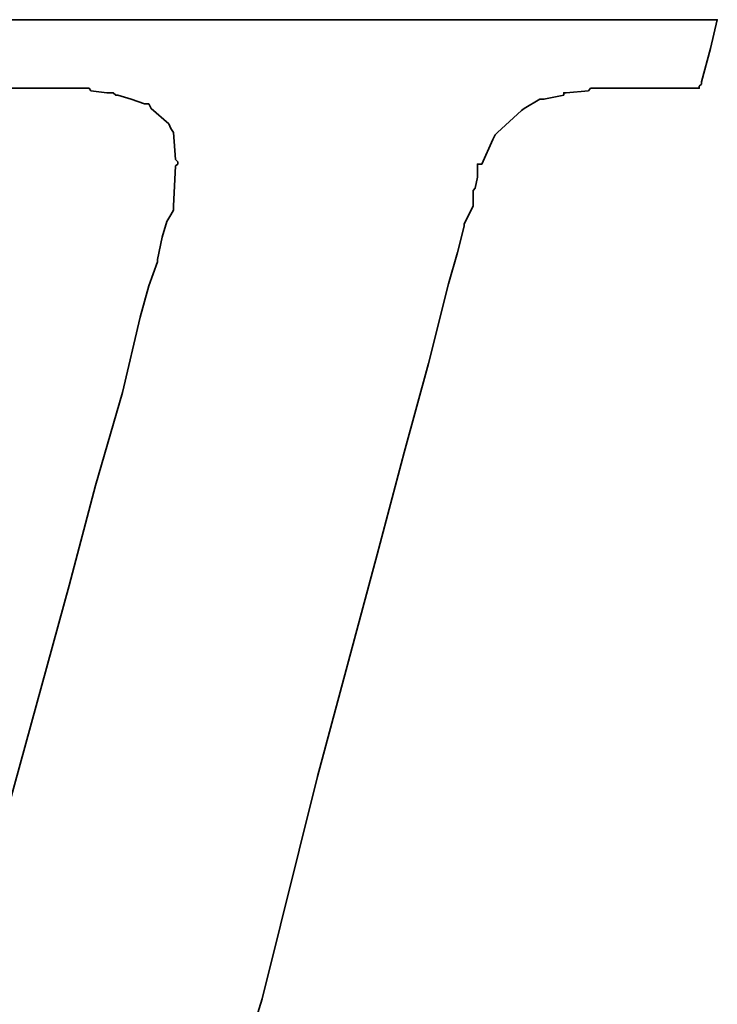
# Model space of a CAD drawing. Extents: x -178 to 287, y 74 to 351.
# Tile 31 of 48: x 210.87 to 211.99, y 143.5 to 145.07. Entities that reach past the tile are written whole.
import ezdxf

# ---------------------------------------------------------------- set-up
doc = ezdxf.new("R2010")
doc.units = 0
doc.header["$LTSCALE"] = 3
doc.header["$MEASUREMENT"] = 0
doc.layers.add('DIM', color=4, linetype='CONTINUOUS')
doc.layers.add('layer 1', color=7, linetype='CONTINUOUS')

# ---------------------------------------------------------------- blocks, each defined once
blk = doc.blocks.new('TBI MOTION logo(完整正式版)')
at = {"layer": 'layer 1', "color": 22, "lineweight": 35}
blk.add_open_spline([(-40.59125, -7.943749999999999), (-40.59125, -7.943749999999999), (-40.97375, -7.943749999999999), (-40.97375, -7.943749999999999), (-40.97375, -7.943749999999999), (-40.97375, -7.943749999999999), (-41.38125, -7.943749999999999), (-41.38125, -7.943749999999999), (-41.38125, -7.943749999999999), (-41.38125, -7.943749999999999), (-41.54874999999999, -7.943749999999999), (-41.54874999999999, -7.943749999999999), (-41.54874999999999, -7.943749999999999), (-41.54874999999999, -7.943749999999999), (-41.59875, -7.943749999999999), (-41.59875, -7.943749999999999), (-41.59875, -7.943749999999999), (-41.59875, -7.943749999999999), (-41.88374999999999, -7.943749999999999), (-41.88374999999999, -7.943749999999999), (-41.88374999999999, -7.943749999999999), (-41.88374999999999, -7.943749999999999), (-41.90875, -7.91875), (-41.90875, -7.91875), (-41.90875, -7.91875), (-41.90875, -7.91875), (-42.19875, -7.871249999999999), (-42.19875, -7.871249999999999), (-42.19875, -7.871249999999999), (-42.19875, -7.871249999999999), (-42.43875, -7.82375), (-42.43875, -7.82375), (-42.43875, -7.82375), (-42.43875, -7.82375), (-42.45875, -7.82375), (-42.45875, -7.82375), (-42.45875, -7.82375), (-42.45875, -7.82375), (-42.48624999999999, -7.82375), (-42.48624999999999, -7.82375), (-42.48624999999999, -7.82375), (-42.48624999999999, -7.82375), (-42.67625, -7.723749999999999), (-42.67625, -7.723749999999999), (-42.67625, -7.723749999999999), (-42.67625, -7.723749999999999), (-42.70125, -7.70375), (-42.70125, -7.70375), (-42.70125, -7.70375), (-42.70125, -7.70375), (-42.72375, -7.678749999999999), (-42.72375, -7.678749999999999), (-42.72375, -7.678749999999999), (-42.72375, -7.678749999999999), (-42.86875, -7.488749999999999), (-42.86875, -7.488749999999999), (-42.86875, -7.488749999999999), (-42.86875, -7.488749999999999), (-42.89374999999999, -7.438749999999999), (-42.89374999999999, -7.438749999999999), (-42.89374999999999, -7.438749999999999), (-42.89374999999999, -7.438749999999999), (-42.91875, -7.388749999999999), (-42.91875, -7.388749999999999), (-42.91875, -7.388749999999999), (-42.91875, -7.388749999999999), (-42.93874999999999, -7.12875), (-42.93874999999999, -7.12875), (-42.93874999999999, -7.12875), (-42.93874999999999, -7.12875), (-42.96375, -7.103749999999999), (-42.96375, -7.103749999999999), (-42.96375, -7.103749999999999), (-42.96375, -7.103749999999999), (-42.96375, -7.053749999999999), (-42.96375, -7.053749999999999), (-42.96375, -7.053749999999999), (-42.96375, -7.053749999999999), (-42.96375, -7.00875), (-42.96375, -7.00875), (-42.96375, -7.00875), (-42.96375, -7.00875), (-42.91875, -6.69625), (-42.91875, -6.69625), (-42.91875, -6.69625), (-42.91875, -6.69625), (-42.91875, -6.62375), (-42.91875, -6.62375), (-42.91875, -6.62375), (-42.91875, -6.62375), (-42.91875, -6.59625), (-42.91875, -6.59625), (-42.91875, -6.59625), (-42.91875, -6.59625), (-42.91875, -6.57375), (-42.91875, -6.57375), (-42.91875, -6.57375), (-42.91875, -6.57375), (-42.91875, -6.528749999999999), (-42.91875, -6.528749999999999), (-42.91875, -6.528749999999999), (-42.91875, -6.528749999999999), (-42.89374999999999, -6.50375), (-42.89374999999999, -6.50375), (-42.89374999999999, -6.50375), (-42.89374999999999, -6.50375), (-42.84374999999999, -6.38375), (-42.84374999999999, -6.38375), (-42.84374999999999, -6.38375), (-42.84374999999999, -6.38375), (-42.84374999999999, -6.358749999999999), (-42.84374999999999, -6.358749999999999), (-42.84374999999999, -6.358749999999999), (-42.84374999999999, -6.358749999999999), (-42.74625, -6.143749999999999), (-42.74625, -6.143749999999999), (-42.74625, -6.143749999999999), (-42.74625, -6.143749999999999), (-42.70125, -5.853749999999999), (-42.70125, -5.853749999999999), (-42.70125, -5.853749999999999), (-42.70125, -5.853749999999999), (-42.60374999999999, -5.47125), (-42.60374999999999, -5.47125), (-42.60374999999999, -5.47125), (-42.60374999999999, -5.47125), (-42.60374999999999, -5.44875), (-42.60374999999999, -5.44875), (-42.60374999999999, -5.44875), (-42.60374999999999, -5.44875), (-42.38875, -4.678749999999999), (-42.38875, -4.678749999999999), (-42.38875, -4.678749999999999), (-42.38875, -4.678749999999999), (-42.36375, -4.653749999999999), (-42.36375, -4.653749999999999), (-42.36375, -4.653749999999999), (-42.36375, -4.653749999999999), (-42.12375, -3.69625), (-42.12375, -3.69625), (-42.12375, -3.69625), (-42.12375, -3.69625), (-42.12375, -3.67374), (-42.12375, -3.67374), (-42.12375, -3.67374), (-42.12375, -3.67374), (-41.78875, -2.593739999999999), (-41.78875, -2.593739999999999), (-41.78875, -2.593739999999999), (-41.78875, -2.593739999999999), (-41.18875, -0.19375), (-41.18875, -0.19375), (-41.18875, -0.19375), (-41.18875, -0.19375), (-40.54375, 2.20624), (-40.54375, 2.20624), (-40.54375, 2.20624), (-40.54375, 2.20624), (-40.25374999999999, 3.308749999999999), (-40.25374999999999, 3.308749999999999), (-40.25374999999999, 3.308749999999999), (-40.25374999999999, 3.308749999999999), (-39.98875, 4.27125), (-39.98875, 4.27125), (-39.98875, 4.27125), (-39.98875, 4.27125), (-39.77375, 5.131249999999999), (-39.77375, 5.131249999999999), (-39.77375, 5.131249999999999), (-39.77375, 5.131249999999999), (-39.67875, 5.47125), (-39.67875, 5.47125), (-39.67875, 5.47125), (-39.67875, 5.47125), (-39.60375, 5.756249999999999), (-39.60375, 5.756249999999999), (-39.60375, 5.756249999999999), (-39.60375, 5.756249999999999), (-39.60375, 5.78125), (-39.60375, 5.78125), (-39.60375, 5.78125), (-39.60375, 5.78125), (-39.50875, 5.97125), (-39.50875, 5.97125), (-39.50875, 5.97125), (-39.50875, 5.97125), (-39.50875, 6.138749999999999), (-39.50875, 6.138749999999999), (-39.50875, 6.138749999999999), (-39.50875, 6.138749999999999), (-39.48625, 6.166249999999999), (-39.48625, 6.166249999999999), (-39.48625, 6.166249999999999), (-39.48625, 6.166249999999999), (-39.46125, 6.286249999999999), (-39.46125, 6.286249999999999), (-39.46125, 6.286249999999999), (-39.46125, 6.286249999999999), (-39.46125, 6.426249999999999), (-39.46125, 6.426249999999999), (-39.46125, 6.426249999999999), (-39.46125, 6.426249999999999), (-39.41375, 6.426249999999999), (-39.41375, 6.426249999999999), (-39.41375, 6.426249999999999), (-39.41375, 6.426249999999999), (-39.29375, 6.69125), (-39.29375, 6.69125), (-39.29375, 6.69125), (-39.29375, 6.69125), (-39.26875, 6.741249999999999), (-39.26875, 6.741249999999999), (-39.26875, 6.741249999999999), (-39.26875, 6.741249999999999), (-39.24375, 6.76625), (-39.24375, 6.76625), (-39.24375, 6.76625), (-39.24375, 6.76625), (-38.98375, 7.006239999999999), (-38.98375, 7.006239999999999), (-38.98375, 7.006239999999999), (-38.98375, 7.006239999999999), (-38.95625, 7.026239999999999), (-38.95625, 7.026239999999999), (-38.95625, 7.026239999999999), (-38.95625, 7.026239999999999), (-38.78875, 7.126239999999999), (-38.78875, 7.126239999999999), (-38.78875, 7.126239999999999), (-38.78875, 7.126239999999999), (-38.76375, 7.126239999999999), (-38.76375, 7.126239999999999), (-38.76375, 7.126239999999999), (-38.76375, 7.126239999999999), (-38.74375, 7.126239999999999), (-38.74375, 7.126239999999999), (-38.74375, 7.126239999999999), (-38.74375, 7.126239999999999), (-38.52875, 7.171249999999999), (-38.52875, 7.171249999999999), (-38.52875, 7.171249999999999), (-38.52875, 7.171249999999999), (-38.52875, 7.196239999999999), (-38.52875, 7.196239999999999), (-38.52875, 7.196239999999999), (-38.52875, 7.196239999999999), (-38.50375, 7.196239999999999), (-38.50375, 7.196239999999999), (-38.50375, 7.196239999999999), (-38.50375, 7.196239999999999), (-38.26125, 7.21875), (-38.26125, 7.21875), (-38.26125, 7.21875), (-38.26125, 7.21875), (-38.23875000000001, 7.246239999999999), (-38.23875000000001, 7.246239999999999), (-38.23875000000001, 7.246239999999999), (-38.23875000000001, 7.246239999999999), (-38.21625, 7.246239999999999), (-38.21625, 7.246239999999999), (-38.21625, 7.246239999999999), (-38.21625, 7.246239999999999), (-38.18875, 7.246239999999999), (-38.18875, 7.246239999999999), (-38.18875, 7.246239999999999), (-38.18875, 7.246239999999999), (-37.90375, 7.246239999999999), (-37.90375, 7.246239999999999), (-37.90375, 7.246239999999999), (-37.90375, 7.246239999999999), (-37.85375, 7.246239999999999), (-37.85375, 7.246239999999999), (-37.85375, 7.246239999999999), (-37.85375, 7.246239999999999), (-37.75875, 7.246239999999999), (-37.75875, 7.246239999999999), (-37.75875, 7.246239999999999), (-37.75875, 7.246239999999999), (-37.42375, 7.246239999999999), (-37.42375, 7.246239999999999), (-37.42375, 7.246239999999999), (-37.42375, 7.246239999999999), (-37.08875, 7.246239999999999), (-37.08875, 7.246239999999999), (-37.08875, 7.246239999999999), (-37.08875, 7.246239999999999), (-37.06375, 7.246239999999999), (-37.06375, 7.246239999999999), (-37.06375, 7.246239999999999), (-37.06375, 7.246239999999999), (-37.06375, 7.266239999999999), (-37.06375, 7.266239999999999), (-37.06375, 7.266239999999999), (-37.06375, 7.266239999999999), (-37.03875, 7.291249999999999), (-37.03875, 7.291249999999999), (-37.03875, 7.291249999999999), (-37.03875, 7.291249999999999), (-37.03875, 7.31625), (-37.03875, 7.31625), (-37.03875, 7.31625), (-37.03875, 7.31625), (-36.94125, 7.676249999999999), (-36.94125, 7.676249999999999), (-36.94125, 7.676249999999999), (-36.94125, 7.676249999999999), (-36.86875, 7.98625), (-36.86875, 7.98625), (-36.86875, 7.98625), (-36.86875, 7.98625), (-36.98875000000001, 7.98625), (-36.98875000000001, 7.98625), (-36.98875000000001, 7.98625), (-36.98875000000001, 7.98625), (-37.42375, 7.98625), (-37.42375, 7.98625), (-37.42375, 7.98625), (-37.42375, 7.98625), (-37.94875, 7.98625), (-37.94875, 7.98625), (-37.94875, 7.98625), (-37.94875, 7.98625), (-38.57375, 7.98625), (-38.57375, 7.98625), (-38.57375, 7.98625), (-38.57375, 7.98625), (-39.29375, 7.98625), (-39.29375, 7.98625), (-39.29375, 7.98625), (-39.29375, 7.98625), (-40.82875, 7.98625), (-40.82875, 7.98625), (-40.82875, 7.98625), (-40.82875, 7.98625), (-42.36375, 7.98625), (-42.36375, 7.98625), (-42.36375, 7.98625), (-42.36375, 7.98625), (-43.08375, 7.98625), (-43.08375, 7.98625), (-43.08375, 7.98625), (-43.08375, 7.98625), (-43.70875, 7.98625), (-43.70875, 7.98625), (-43.70875, 7.98625), (-43.70875, 7.98625), (-44.23375, 7.98625), (-44.23375, 7.98625), (-44.23375, 7.98625), (-44.23375, 7.98625), (-44.66875, 7.98625), (-44.66875, 7.98625), (-44.66875, 7.98625), (-44.66875, 7.98625), (-44.88375, 7.98625), (-44.88375, 7.98625), (-44.88375, 7.98625), (-44.88375, 7.98625), (-44.90874999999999, 7.94125), (-44.90874999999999, 7.94125), (-44.90874999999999, 7.94125), (-44.90874999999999, 7.94125), (-44.90874999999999, 7.916249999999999), (-44.90874999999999, 7.916249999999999), (-44.90874999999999, 7.916249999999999), (-44.90874999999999, 7.916249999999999), (-45.00375, 7.55625), (-45.00375, 7.55625), (-45.00375, 7.55625), (-45.00375, 7.55625), (-45.05374999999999, 7.246239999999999), (-45.05374999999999, 7.246239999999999), (-45.05374999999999, 7.246239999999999), (-45.05374999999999, 7.246239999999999), (-44.61875, 7.246239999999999), (-44.61875, 7.246239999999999), (-44.61875, 7.246239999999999), (-44.61875, 7.246239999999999), (-44.11375, 7.246239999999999), (-44.11375, 7.246239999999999), (-44.11375, 7.246239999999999), (-44.11375, 7.246239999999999), (-43.99375, 7.246239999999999), (-43.99375, 7.246239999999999), (-43.99375, 7.246239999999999), (-43.99375, 7.246239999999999), (-43.94625, 7.246239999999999), (-43.94625, 7.246239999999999), (-43.94625, 7.246239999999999), (-43.94625, 7.246239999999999), (-43.92374, 7.246239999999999), (-43.92374, 7.246239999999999), (-43.92374, 7.246239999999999), (-43.92374, 7.246239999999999), (-43.65874999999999, 7.246239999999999), (-43.65874999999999, 7.246239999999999), (-43.65874999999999, 7.246239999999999), (-43.65874999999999, 7.246239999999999), (-43.63875, 7.21875), (-43.63875, 7.21875), (-43.63875, 7.21875), (-43.63875, 7.21875), (-43.46874999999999, 7.196239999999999), (-43.46874999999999, 7.196239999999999), (-43.46874999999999, 7.196239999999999), (-43.46874999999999, 7.196239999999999), (-43.39875, 7.196239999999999), (-43.39875, 7.196239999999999), (-43.39875, 7.196239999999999), (-43.39875, 7.196239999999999), (-43.37125, 7.171249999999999), (-43.37125, 7.171249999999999), (-43.37125, 7.171249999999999), (-43.37125, 7.171249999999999), (-43.34875, 7.171249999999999), (-43.34875, 7.171249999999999), (-43.34875, 7.171249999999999), (-43.34875, 7.171249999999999), (-43.20375, 7.126239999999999), (-43.20375, 7.126239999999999), (-43.20375, 7.126239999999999), (-43.20375, 7.126239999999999), (-43.05875, 7.076239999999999), (-43.05875, 7.076239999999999), (-43.05875, 7.076239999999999), (-43.05875, 7.076239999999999), (-43.01375, 7.076239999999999), (-43.01375, 7.076239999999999), (-43.01375, 7.076239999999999), (-43.01375, 7.076239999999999), (-42.98875, 7.026239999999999), (-42.98875, 7.026239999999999), (-42.98875, 7.026239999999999), (-42.98875, 7.026239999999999), (-42.79874999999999, 6.86125), (-42.79874999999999, 6.86125), (-42.79874999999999, 6.86125), (-42.79874999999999, 6.86125), (-42.77375, 6.81125), (-42.77375, 6.81125), (-42.77375, 6.81125), (-42.77375, 6.81125), (-42.74625, 6.76625), (-42.74625, 6.76625), (-42.74625, 6.76625), (-42.74625, 6.76625), (-42.72375, 6.47625), (-42.72375, 6.47625), (-42.72375, 6.47625), (-42.72375, 6.47625), (-42.70125, 6.45124), (-42.70125, 6.45124), (-42.70125, 6.45124), (-42.70125, 6.45124), (-42.70125, 6.426249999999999), (-42.70125, 6.426249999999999), (-42.70125, 6.426249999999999), (-42.70125, 6.426249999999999), (-42.72375, 6.40625), (-42.72375, 6.40625), (-42.72375, 6.40625), (-42.72375, 6.40625), (-42.74625, 5.97125), (-42.74625, 5.97125), (-42.74625, 5.97125), (-42.74625, 5.97125), (-42.74625, 5.94625), (-42.74625, 5.94625), (-42.74625, 5.94625), (-42.74625, 5.94625), (-42.74625, 5.926249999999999), (-42.74625, 5.926249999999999), (-42.74625, 5.926249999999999), (-42.74625, 5.926249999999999), (-42.77375, 5.876249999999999), (-42.77375, 5.876249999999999), (-42.77375, 5.876249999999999), (-42.77375, 5.876249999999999), (-42.81875, 5.80625), (-42.81875, 5.80625), (-42.81875, 5.80625), (-42.81875, 5.80625), (-42.86875, 5.63625), (-42.86875, 5.63625), (-42.86875, 5.63625), (-42.86875, 5.63625), (-42.91875, 5.39625), (-42.91875, 5.39625), (-42.91875, 5.39625), (-42.91875, 5.39625), (-42.91875, 5.37124), (-42.91875, 5.37124), (-42.91875, 5.37124), (-42.91875, 5.37124), (-43.01375, 5.10874), (-43.01375, 5.10874), (-43.01375, 5.10874), (-43.01375, 5.10874), (-43.10875, 4.771239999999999), (-43.10875, 4.771239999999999), (-43.10875, 4.771239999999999), (-43.10875, 4.771239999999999), (-43.29875, 3.956249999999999), (-43.29875, 3.956249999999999), (-43.29875, 3.956249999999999), (-43.29875, 3.956249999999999), (-43.58875, 2.951249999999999), (-43.58875, 2.951249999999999), (-43.58875, 2.951249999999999), (-43.58875, 2.951249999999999), (-43.87375, 1.87125), (-43.87375, 1.87125), (-43.87375, 1.87125), (-43.87375, 1.87125), (-44.52625, -0.50374), (-44.52625, -0.50374), (-44.52625, -0.50374), (-44.52625, -0.50374), (-45.14874999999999, -2.853749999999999), (-45.14874999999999, -2.853749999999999), (-45.14874999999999, -2.853749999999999), (-45.14874999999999, -2.853749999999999), (-45.43375, -3.95875), (-45.43375, -3.95875), (-45.43375, -3.95875), (-45.43375, -3.95875), (-45.69874999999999, -4.96875), (-45.69874999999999, -4.96875), (-45.69874999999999, -4.96875), (-45.69874999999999, -4.96875), (-45.91375, -5.78375), (-45.91375, -5.78375), (-45.91375, -5.78375), (-45.91375, -5.78375), (-46.01374999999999, -6.11875), (-46.01374999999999, -6.11875), (-46.01374999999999, -6.11875), (-46.01374999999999, -6.11875), (-46.01374999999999, -6.143749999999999), (-46.01374999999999, -6.143749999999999), (-46.01374999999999, -6.143749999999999), (-46.01374999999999, -6.143749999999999), (-46.10875, -6.40875), (-46.10875, -6.40875), (-46.10875, -6.40875), (-46.10875, -6.40875), (-46.15375, -6.648749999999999), (-46.15375, -6.648749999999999), (-46.15375, -6.648749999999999), (-46.15375, -6.648749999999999), (-46.20375, -6.83875), (-46.20375, -6.83875), (-46.20375, -6.83875), (-46.20375, -6.83875), (-46.22874999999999, -6.933749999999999), (-46.22874999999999, -6.933749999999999), (-46.22874999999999, -6.933749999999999), (-46.22874999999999, -6.933749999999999), (-46.22874999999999, -7.07875), (-46.22874999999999, -7.07875), (-46.22874999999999, -7.07875), (-46.22874999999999, -7.07875), (-46.27374999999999, -7.07875), (-46.27374999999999, -7.07875), (-46.27374999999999, -7.07875), (-46.27374999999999, -7.07875), (-46.39375, -7.34375), (-46.39375, -7.34375), (-46.39375, -7.34375), (-46.39375, -7.34375), (-46.39375, -7.36875), (-46.39375, -7.36875), (-46.39375, -7.36875), (-46.39375, -7.36875), (-46.42125, -7.388749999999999), (-46.42125, -7.388749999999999), (-46.42125, -7.388749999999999), (-46.42125, -7.388749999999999), (-46.68375, -7.678749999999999), (-46.68375, -7.678749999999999), (-46.68375, -7.678749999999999), (-46.68375, -7.678749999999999), (-46.70875, -7.70375), (-46.70875, -7.70375), (-46.70875, -7.70375), (-46.70875, -7.70375), (-46.75374999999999, -7.723749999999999), (-46.75374999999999, -7.723749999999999), (-46.75374999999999, -7.723749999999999), (-46.75374999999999, -7.723749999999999), (-47.08874999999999, -7.871249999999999), (-47.08874999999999, -7.871249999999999), (-47.08874999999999, -7.871249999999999), (-47.08874999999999, -7.871249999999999), (-47.11625, -7.871249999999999), (-47.11625, -7.871249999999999), (-47.11625, -7.871249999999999), (-47.11625, -7.871249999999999), (-47.13875, -7.893749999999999), (-47.13875, -7.893749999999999), (-47.13875, -7.893749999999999), (-47.13875, -7.893749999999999), (-47.56874999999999, -7.91875), (-47.56874999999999, -7.91875), (-47.56874999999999, -7.91875), (-47.56874999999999, -7.91875), (-47.59624999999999, -7.943749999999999), (-47.59624999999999, -7.943749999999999), (-47.59624999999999, -7.943749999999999), (-47.59624999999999, -7.943749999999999), (-47.64375, -7.943749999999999), (-47.64375, -7.943749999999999), (-47.64375, -7.943749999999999), (-47.64375, -7.943749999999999), (-47.73625, -7.943749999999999), (-47.73625, -7.943749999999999), (-47.73625, -7.943749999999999), (-47.73625, -7.943749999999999), (-48.07375, -7.943749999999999), (-48.07375, -7.943749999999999), (-48.07375, -7.943749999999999), (-48.07375, -7.943749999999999), (-48.36125, -7.943749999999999), (-48.36125, -7.943749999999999), (-48.36125, -7.943749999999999), (-48.36125, -7.943749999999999), (-48.36125, -7.966249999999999), (-48.36125, -7.966249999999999), (-48.36125, -7.966249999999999), (-48.36125, -7.966249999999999), (-48.36125, -7.991249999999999), (-48.36125, -7.991249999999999), (-48.36125, -7.991249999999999), (-48.36125, -7.991249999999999), (-48.38875, -8.013749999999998), (-48.38875, -8.013749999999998), (-48.38875, -8.013749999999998), (-48.38875, -8.013749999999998), (-48.50875, -8.34875), (-48.50875, -8.34875), (-48.50875, -8.34875), (-48.50875, -8.34875), (-48.55375, -8.68625), (-48.55375, -8.68625), (-48.55375, -8.68625), (-48.55375, -8.68625), (-48.45875, -8.68625), (-48.45875, -8.68625), (-48.45875, -8.68625), (-48.45875, -8.68625), (-48.07375, -8.68625), (-48.07375, -8.68625), (-48.07375, -8.68625), (-48.07375, -8.68625), (-47.52374999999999, -8.68625), (-47.52374999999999, -8.68625), (-47.52374999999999, -8.68625), (-47.52374999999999, -8.68625), (-46.92375, -8.68625), (-46.92375, -8.68625), (-46.92375, -8.68625), (-46.92375, -8.68625), (-46.25375, -8.68625), (-46.25375, -8.68625), (-46.25375, -8.68625), (-46.25375, -8.68625), (-46.20375, -8.68625), (-46.20375, -8.68625), (-46.20375, -8.68625), (-46.20375, -8.68625), (-44.71375, -8.68625), (-44.71375, -8.68625), (-44.71375, -8.68625), (-44.71375, -8.68625), (-43.22874999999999, -8.68625), (-43.22874999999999, -8.68625), (-43.22874999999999, -8.68625), (-43.22874999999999, -8.68625), (-42.55875, -8.68625), (-42.55875, -8.68625), (-42.55875, -8.68625), (-42.55875, -8.68625), (-42.50874999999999, -8.68625), (-42.50874999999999, -8.68625), (-42.50874999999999, -8.68625), (-42.50874999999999, -8.68625), (-41.93375, -8.68625), (-41.93375, -8.68625), (-41.93375, -8.68625), (-41.93375, -8.68625), (-41.38125, -8.68625), (-41.38125, -8.68625), (-41.38125, -8.68625), (-41.38125, -8.68625), (-40.97375, -8.68625), (-40.97375, -8.68625), (-40.97375, -8.68625), (-40.97375, -8.68625), (-40.78125, -8.68625), (-40.78125, -8.68625), (-40.78125, -8.68625), (-40.78125, -8.68625), (-40.78125, -8.638749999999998), (-40.78125, -8.638749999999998), (-40.78125, -8.638749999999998), (-40.78125, -8.638749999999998), (-40.75874999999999, -8.638749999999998), (-40.75874999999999, -8.638749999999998), (-40.75874999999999, -8.638749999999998), (-40.75874999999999, -8.638749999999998), (-40.66374999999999, -8.27875), (-40.66374999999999, -8.27875), (-40.66374999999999, -8.27875), (-40.66374999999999, -8.27875), (-40.59125, -7.943749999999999), (-40.59125, -7.943749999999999)], degree=3, knots=[0, 0, 0, 0, 0.0055865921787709, 0.0055865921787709, 0.0055865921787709, 0.0055865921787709, 0.0111731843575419, 0.0111731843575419, 0.0111731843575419, 0.0111731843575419, 0.0167597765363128, 0.0167597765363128, 0.0167597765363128, 0.0167597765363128, 0.0223463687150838, 0.0223463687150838, 0.0223463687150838, 0.0223463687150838, 0.0279329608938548, 0.0279329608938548, 0.0279329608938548, 0.0279329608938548, 0.0335195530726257, 0.0335195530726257, 0.0335195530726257, 0.0335195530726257, 0.0391061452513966, 0.0391061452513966, 0.0391061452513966, 0.0391061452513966, 0.0446927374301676, 0.0446927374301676, 0.0446927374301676, 0.0446927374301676, 0.0502793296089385, 0.0502793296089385, 0.0502793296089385, 0.0502793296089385, 0.0558659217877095, 0.0558659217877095, 0.0558659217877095, 0.0558659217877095, 0.0614525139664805, 0.0614525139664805, 0.0614525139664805, 0.0614525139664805, 0.0670391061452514, 0.0670391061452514, 0.0670391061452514, 0.0670391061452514, 0.0726256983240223, 0.0726256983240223, 0.0726256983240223, 0.0726256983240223, 0.0782122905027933, 0.0782122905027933, 0.0782122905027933, 0.0782122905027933, 0.0837988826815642, 0.0837988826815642, 0.0837988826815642, 0.0837988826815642, 0.0893854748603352, 0.0893854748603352, 0.0893854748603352, 0.0893854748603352, 0.0949720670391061, 0.0949720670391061, 0.0949720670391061, 0.0949720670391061, 0.1005586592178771, 0.1005586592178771, 0.1005586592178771, 0.1005586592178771, 0.106145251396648, 0.106145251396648, 0.106145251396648, 0.106145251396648, 0.1117318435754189, 0.1117318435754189, 0.1117318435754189, 0.1117318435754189, 0.1173184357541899, 0.1173184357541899, 0.1173184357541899, 0.1173184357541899, 0.1229050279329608, 0.1229050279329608, 0.1229050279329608, 0.1229050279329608, 0.1284916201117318, 0.1284916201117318, 0.1284916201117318, 0.1284916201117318, 0.1340782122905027, 0.1340782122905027, 0.1340782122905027, 0.1340782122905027, 0.1396648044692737, 0.1396648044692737, 0.1396648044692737, 0.1396648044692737, 0.1452513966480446, 0.1452513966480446, 0.1452513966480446, 0.1452513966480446, 0.1508379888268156, 0.1508379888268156, 0.1508379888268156, 0.1508379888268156, 0.1564245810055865, 0.1564245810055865, 0.1564245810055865, 0.1564245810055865, 0.1620111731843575, 0.1620111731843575, 0.1620111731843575, 0.1620111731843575, 0.1675977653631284, 0.1675977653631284, 0.1675977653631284, 0.1675977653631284, 0.1731843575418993, 0.1731843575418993, 0.1731843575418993, 0.1731843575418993, 0.1787709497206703, 0.1787709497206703, 0.1787709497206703, 0.1787709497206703, 0.1843575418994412, 0.1843575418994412, 0.1843575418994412, 0.1843575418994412, 0.1899441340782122, 0.1899441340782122, 0.1899441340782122, 0.1899441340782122, 0.1955307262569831, 0.1955307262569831, 0.1955307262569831, 0.1955307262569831, 0.2011173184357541, 0.2011173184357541, 0.2011173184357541, 0.2011173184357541, 0.206703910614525, 0.206703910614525, 0.206703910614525, 0.206703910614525, 0.2122905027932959, 0.2122905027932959, 0.2122905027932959, 0.2122905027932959, 0.2178770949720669, 0.2178770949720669, 0.2178770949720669, 0.2178770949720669, 0.2234636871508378, 0.2234636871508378, 0.2234636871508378, 0.2234636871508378, 0.2290502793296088, 0.2290502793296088, 0.2290502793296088, 0.2290502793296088, 0.2346368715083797, 0.2346368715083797, 0.2346368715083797, 0.2346368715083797, 0.2402234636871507, 0.2402234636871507, 0.2402234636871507, 0.2402234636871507, 0.2458100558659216, 0.2458100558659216, 0.2458100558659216, 0.2458100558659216, 0.2513966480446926, 0.2513966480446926, 0.2513966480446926, 0.2513966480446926, 0.2569832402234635, 0.2569832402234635, 0.2569832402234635, 0.2569832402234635, 0.2625698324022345, 0.2625698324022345, 0.2625698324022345, 0.2625698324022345, 0.2681564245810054, 0.2681564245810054, 0.2681564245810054, 0.2681564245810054, 0.2737430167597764, 0.2737430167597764, 0.2737430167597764, 0.2737430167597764, 0.2793296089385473, 0.2793296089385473, 0.2793296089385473, 0.2793296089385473, 0.2849162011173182, 0.2849162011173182, 0.2849162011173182, 0.2849162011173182, 0.2905027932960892, 0.2905027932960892, 0.2905027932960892, 0.2905027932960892, 0.2960893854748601, 0.2960893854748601, 0.2960893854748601, 0.2960893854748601, 0.3016759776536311, 0.3016759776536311, 0.3016759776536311, 0.3016759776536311, 0.3072625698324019, 0.3072625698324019, 0.3072625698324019, 0.3072625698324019, 0.312849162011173, 0.312849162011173, 0.312849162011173, 0.312849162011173, 0.3184357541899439, 0.3184357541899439, 0.3184357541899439, 0.3184357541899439, 0.3240223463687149, 0.3240223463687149, 0.3240223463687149, 0.3240223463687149, 0.3296089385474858, 0.3296089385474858, 0.3296089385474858, 0.3296089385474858, 0.3351955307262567, 0.3351955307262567, 0.3351955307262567, 0.3351955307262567, 0.3407821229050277, 0.3407821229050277, 0.3407821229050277, 0.3407821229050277, 0.3463687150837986, 0.3463687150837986, 0.3463687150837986, 0.3463687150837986, 0.3519553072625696, 0.3519553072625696, 0.3519553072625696, 0.3519553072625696, 0.3575418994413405, 0.3575418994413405, 0.3575418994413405, 0.3575418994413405, 0.3631284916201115, 0.3631284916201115, 0.3631284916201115, 0.3631284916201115, 0.3687150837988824, 0.3687150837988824, 0.3687150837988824, 0.3687150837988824, 0.3743016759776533, 0.3743016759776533, 0.3743016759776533, 0.3743016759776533, 0.3798882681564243, 0.3798882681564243, 0.3798882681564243, 0.3798882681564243, 0.3854748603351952, 0.3854748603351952, 0.3854748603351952, 0.3854748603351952, 0.3910614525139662, 0.3910614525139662, 0.3910614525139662, 0.3910614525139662, 0.3966480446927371, 0.3966480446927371, 0.3966480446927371, 0.3966480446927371, 0.4022346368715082, 0.4022346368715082, 0.4022346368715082, 0.4022346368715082, 0.407821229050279, 0.407821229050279, 0.407821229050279, 0.407821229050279, 0.4134078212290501, 0.4134078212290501, 0.4134078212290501, 0.4134078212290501, 0.4189944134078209, 0.4189944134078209, 0.4189944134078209, 0.4189944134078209, 0.4245810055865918, 0.4245810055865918, 0.4245810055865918, 0.4245810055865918, 0.4301675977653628, 0.4301675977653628, 0.4301675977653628, 0.4301675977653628, 0.4357541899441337, 0.4357541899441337, 0.4357541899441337, 0.4357541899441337, 0.4413407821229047, 0.4413407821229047, 0.4413407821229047, 0.4413407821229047, 0.4469273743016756, 0.4469273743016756, 0.4469273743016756, 0.4469273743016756, 0.4525139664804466, 0.4525139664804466, 0.4525139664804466, 0.4525139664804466, 0.4581005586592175, 0.4581005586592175, 0.4581005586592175, 0.4581005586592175, 0.4636871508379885, 0.4636871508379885, 0.4636871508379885, 0.4636871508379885, 0.4692737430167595, 0.4692737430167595, 0.4692737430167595, 0.4692737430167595, 0.4748603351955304, 0.4748603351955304, 0.4748603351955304, 0.4748603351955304, 0.4804469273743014, 0.4804469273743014, 0.4804469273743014, 0.4804469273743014, 0.4860335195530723, 0.4860335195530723, 0.4860335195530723, 0.4860335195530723, 0.4916201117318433, 0.4916201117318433, 0.4916201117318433, 0.4916201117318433, 0.4972067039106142, 0.4972067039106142, 0.4972067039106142, 0.4972067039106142, 0.5027932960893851, 0.5027932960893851, 0.5027932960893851, 0.5027932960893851, 0.508379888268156, 0.508379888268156, 0.508379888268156, 0.508379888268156, 0.513966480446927, 0.513966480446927, 0.513966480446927, 0.513966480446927, 0.519553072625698, 0.519553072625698, 0.519553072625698, 0.519553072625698, 0.525139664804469, 0.525139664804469, 0.525139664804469, 0.525139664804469, 0.53072625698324, 0.53072625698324, 0.53072625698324, 0.53072625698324, 0.536312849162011, 0.536312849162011, 0.536312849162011, 0.536312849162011, 0.541899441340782, 0.541899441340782, 0.541899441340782, 0.541899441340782, 0.547486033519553, 0.547486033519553, 0.547486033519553, 0.547486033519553, 0.553072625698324, 0.553072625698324, 0.553072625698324, 0.553072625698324, 0.558659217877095, 0.558659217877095, 0.558659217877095, 0.558659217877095, 0.564245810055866, 0.564245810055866, 0.564245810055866, 0.564245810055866, 0.569832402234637, 0.569832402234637, 0.569832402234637, 0.569832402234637, 0.575418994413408, 0.575418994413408, 0.575418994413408, 0.575418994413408, 0.581005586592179, 0.581005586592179, 0.581005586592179, 0.581005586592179, 0.58659217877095, 0.58659217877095, 0.58659217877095, 0.58659217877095, 0.592178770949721, 0.592178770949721, 0.592178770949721, 0.592178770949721, 0.5977653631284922, 0.5977653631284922, 0.5977653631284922, 0.5977653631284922, 0.603351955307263, 0.603351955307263, 0.603351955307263, 0.603351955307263, 0.608938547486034, 0.608938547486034, 0.608938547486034, 0.608938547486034, 0.6145251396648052, 0.6145251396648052, 0.6145251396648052, 0.6145251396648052, 0.6201117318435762, 0.6201117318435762, 0.6201117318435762, 0.6201117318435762, 0.6256983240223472, 0.6256983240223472, 0.6256983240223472, 0.6256983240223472, 0.631284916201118, 0.631284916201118, 0.631284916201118, 0.631284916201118, 0.6368715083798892, 0.6368715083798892, 0.6368715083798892, 0.6368715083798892, 0.6424581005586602, 0.6424581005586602, 0.6424581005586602, 0.6424581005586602, 0.6480446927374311, 0.6480446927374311, 0.6480446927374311, 0.6480446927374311, 0.6536312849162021, 0.6536312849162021, 0.6536312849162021, 0.6536312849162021, 0.6592178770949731, 0.6592178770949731, 0.6592178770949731, 0.6592178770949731, 0.6648044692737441, 0.6648044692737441, 0.6648044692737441, 0.6648044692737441, 0.6703910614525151, 0.6703910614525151, 0.6703910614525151, 0.6703910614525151, 0.6759776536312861, 0.6759776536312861, 0.6759776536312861, 0.6759776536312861, 0.6815642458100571, 0.6815642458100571, 0.6815642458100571, 0.6815642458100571, 0.687150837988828, 0.687150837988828, 0.687150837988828, 0.687150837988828, 0.6927374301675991, 0.6927374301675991, 0.6927374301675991, 0.6927374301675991, 0.69832402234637, 0.69832402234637, 0.69832402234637, 0.69832402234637, 0.703910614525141, 0.703910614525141, 0.703910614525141, 0.703910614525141, 0.7094972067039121, 0.7094972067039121, 0.7094972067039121, 0.7094972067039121, 0.715083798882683, 0.715083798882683, 0.715083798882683, 0.715083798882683, 0.7206703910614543, 0.7206703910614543, 0.7206703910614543, 0.7206703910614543, 0.7262569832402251, 0.7262569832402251, 0.7262569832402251, 0.7262569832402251, 0.731843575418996, 0.731843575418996, 0.731843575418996, 0.731843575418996, 0.7374301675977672, 0.7374301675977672, 0.7374301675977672, 0.7374301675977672, 0.7430167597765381, 0.7430167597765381, 0.7430167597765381, 0.7430167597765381, 0.7486033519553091, 0.7486033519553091, 0.7486033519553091, 0.7486033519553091, 0.75418994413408, 0.75418994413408, 0.75418994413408, 0.75418994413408, 0.7597765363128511, 0.7597765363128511, 0.7597765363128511, 0.7597765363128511, 0.7653631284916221, 0.7653631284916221, 0.7653631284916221, 0.7653631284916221, 0.770949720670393, 0.770949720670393, 0.770949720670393, 0.770949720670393, 0.7765363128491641, 0.7765363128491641, 0.7765363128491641, 0.7765363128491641, 0.7821229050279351, 0.7821229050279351, 0.7821229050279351, 0.7821229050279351, 0.787709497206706, 0.787709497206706, 0.787709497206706, 0.787709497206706, 0.7932960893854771, 0.7932960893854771, 0.7932960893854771, 0.7932960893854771, 0.798882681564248, 0.798882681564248, 0.798882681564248, 0.798882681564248, 0.8044692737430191, 0.8044692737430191, 0.8044692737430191, 0.8044692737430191, 0.8100558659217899, 0.8100558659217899, 0.8100558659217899, 0.8100558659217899, 0.8156424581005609, 0.8156424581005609, 0.8156424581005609, 0.8156424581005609, 0.8212290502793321, 0.8212290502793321, 0.8212290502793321, 0.8212290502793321, 0.8268156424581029, 0.8268156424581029, 0.8268156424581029, 0.8268156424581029, 0.8324022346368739, 0.8324022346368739, 0.8324022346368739, 0.8324022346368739, 0.8379888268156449, 0.8379888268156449, 0.8379888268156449, 0.8379888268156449, 0.8435754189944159, 0.8435754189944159, 0.8435754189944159, 0.8435754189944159, 0.8491620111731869, 0.8491620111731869, 0.8491620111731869, 0.8491620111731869, 0.8547486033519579, 0.8547486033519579, 0.8547486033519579, 0.8547486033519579, 0.8603351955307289, 0.8603351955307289, 0.8603351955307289, 0.8603351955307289, 0.8659217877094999, 0.8659217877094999, 0.8659217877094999, 0.8659217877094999, 0.8715083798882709, 0.8715083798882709, 0.8715083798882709, 0.8715083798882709, 0.8770949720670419, 0.8770949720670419, 0.8770949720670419, 0.8770949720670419, 0.8826815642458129, 0.8826815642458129, 0.8826815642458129, 0.8826815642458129, 0.888268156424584, 0.888268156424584, 0.888268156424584, 0.888268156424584, 0.8938547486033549, 0.8938547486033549, 0.8938547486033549, 0.8938547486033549, 0.8994413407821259, 0.8994413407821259, 0.8994413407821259, 0.8994413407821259, 0.9050279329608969, 0.9050279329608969, 0.9050279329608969, 0.9050279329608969, 0.9106145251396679, 0.9106145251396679, 0.9106145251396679, 0.9106145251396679, 0.9162011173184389, 0.9162011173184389, 0.9162011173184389, 0.9162011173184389, 0.9217877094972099, 0.9217877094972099, 0.9217877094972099, 0.9217877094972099, 0.9273743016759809, 0.9273743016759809, 0.9273743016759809, 0.9273743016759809, 0.9329608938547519, 0.9329608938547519, 0.9329608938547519, 0.9329608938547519, 0.9385474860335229, 0.9385474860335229, 0.9385474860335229, 0.9385474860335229, 0.944134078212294, 0.944134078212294, 0.944134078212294, 0.944134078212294, 0.9497206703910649, 0.9497206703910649, 0.9497206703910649, 0.9497206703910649, 0.9553072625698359, 0.9553072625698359, 0.9553072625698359, 0.9553072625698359, 0.960893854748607, 0.960893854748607, 0.960893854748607, 0.960893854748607, 0.9664804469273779, 0.9664804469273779, 0.9664804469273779, 0.9664804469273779, 0.972067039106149, 0.972067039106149, 0.972067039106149, 0.972067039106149, 0.9776536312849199, 0.9776536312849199, 0.9776536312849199, 0.9776536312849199, 0.9832402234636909, 0.9832402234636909, 0.9832402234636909, 0.9832402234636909, 0.988826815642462, 0.988826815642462, 0.988826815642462, 0.988826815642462, 0.9944134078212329, 0.9944134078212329, 0.9944134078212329, 0.9944134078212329, 1, 1, 1, 1], dxfattribs=at)

msp = doc.modelspace()

# ---------------------------------------------------------------- block references
at = {"layer": 'DIM', "color": 7, "xscale": 0.1478062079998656, "yscale": 0.1478062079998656, "zscale": 0.1478062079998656}
msp.add_blockref('TBI MOTION logo(完整正式版)', (217.4365546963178, 143.8936023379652), dxfattribs=at)

doc.saveas('drawing.dxf')
